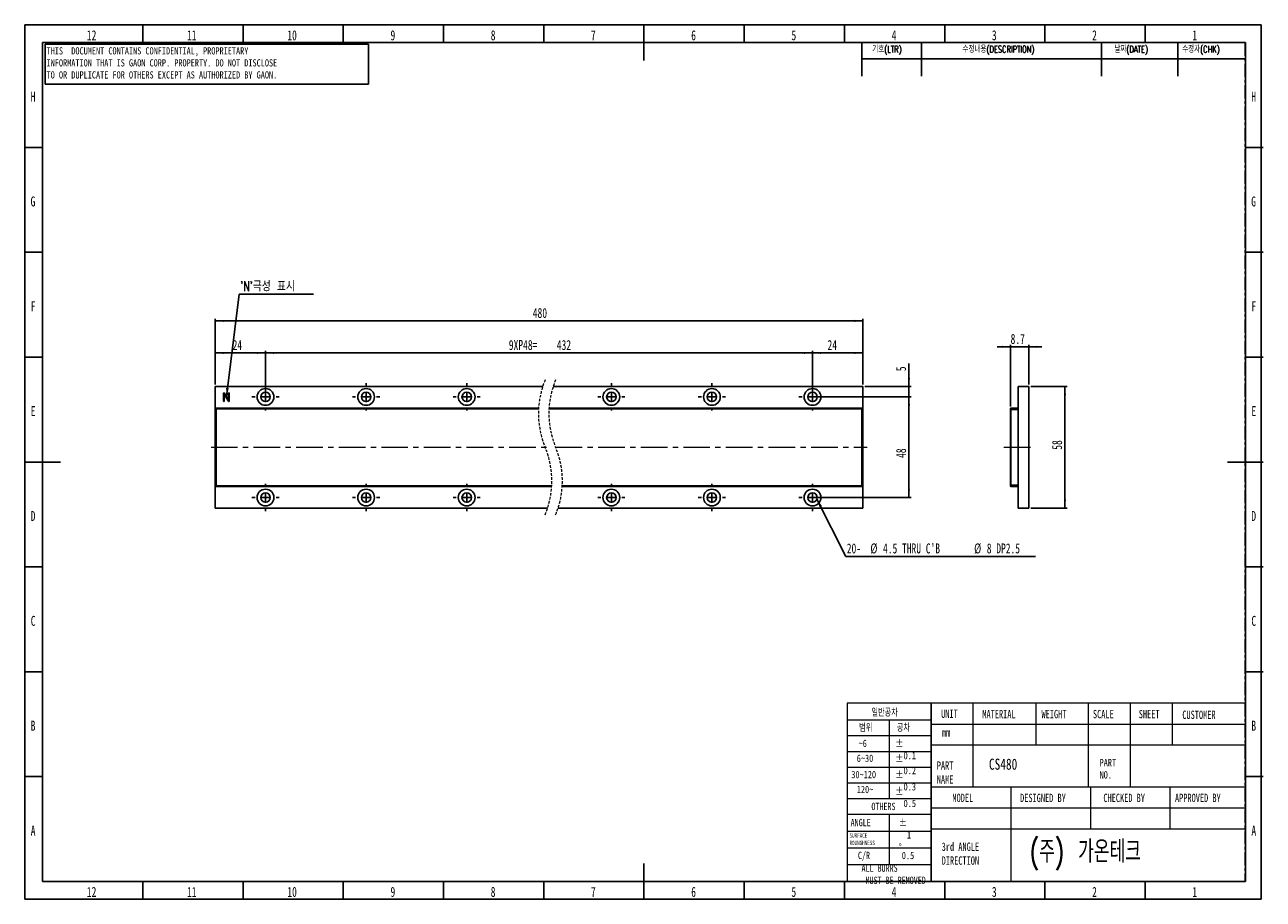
# Model space of a CAD drawing. Header units: millimetres. Extents: x 1 to 593, y 1 to 419.
import ezdxf

# ---------------------------------------------------------------- set-up
doc = ezdxf.new("R2010")
doc.units = ezdxf.units.MM
for name, pattern in [('CENTER', [10.16, 6.35, -1.27, 1.27, -1.27]), ('CENTERX2', [20.32, 12.7, -2.54, 2.54, -2.54]), ('HIDDEN', [1.905, 1.27, -0.635])]:
    doc.linetypes.add(name, pattern=pattern)
for name, color, linetype in [('CENTER_LINE', 1, 'CENTER'), ('DIM', 7, 'Continuous'), ('FORMAT', 7, 'Continuous')]:
    doc.layers.add(name, color=color, linetype=linetype)
doc.styles.add('SLDTEXTSTYLE0', font='TXT', dxfattribs={"width": 0.7})
doc.styles.add('SLDTEXTSTYLE1', font='TXT', dxfattribs={"width": 0.75})
doc.styles.add('SLDTEXTSTYLE2', font='TXT', dxfattribs={"width": 0.7, "bigfont": 'bigfont'})
doc.styles.add('SLDTEXTSTYLE3', font='TXT', dxfattribs={"width": 0.694444})
doc.dimstyles.new('SLDDIMSTYLE0', dxfattribs={"dimtxt": 5.45083, "dimasz": 4, "dimexe": 0, "dimexo": 0.0625, "dimgap": 1.362708, "dimtad": 1, "dimrnd": 1e-09, "dimzin": 12, "dimdsep": 46, "dimtxsty": 'SLDTEXTSTYLE0', "dimsah": 1, "dimcen": 0.09, "dimadec": 0, "dimazin": 3, "dimtfac": 1, "dimtofl": 0, "dimtmove": 0, "dimatfit": 3, "dimfxl": 0, "dimfrac": 2, "dimtolj": 1, "dimtzin": 12, "dimarcsym": 0})
doc.dimstyles.new('SLDDIMSTYLE1', dxfattribs={"dimtxt": 5.45083, "dimasz": 4, "dimexe": 0, "dimexo": 0.0625, "dimgap": 1.362708, "dimtad": 1, "dimrnd": 1e-09, "dimzin": 12, "dimdsep": 46, "dimtxsty": 'SLDTEXTSTYLE0', "dimsah": 1, "dimcen": 0.09, "dimadec": 0, "dimazin": 3, "dimtfac": 1, "dimtmove": 0, "dimatfit": 0, "dimfxl": 0, "dimfrac": 2, "dimtolj": 1, "dimtzin": 12, "dimarcsym": 0})
doc.dimstyles.new('SLDDIMSTYLE2', dxfattribs={"dimtxt": 0.18, "dimasz": 4, "dimexe": 0, "dimexo": 0.0625, "dimgap": 0, "dimtad": 0, "dimtih": 1, "dimtoh": 1, "dimdec": 0, "dimrnd": 1e-09, "dimzin": 0, "dimdsep": 46, "dimtxsty": 'Standard', "dimsah": 1, "dimcen": 0.09, "dimadec": 0, "dimazin": 0, "dimtfac": 4, "dimtdec": 0, "dimtofl": 0, "dimtmove": 0, "dimatfit": 3, "dimfxl": 0, "dimfrac": 2, "dimtolj": 1, "dimtzin": 0, "dimarcsym": 0})

# ---------------------------------------------------------------- blocks, each defined once
blk = doc.blocks.new('_D')
at = {"layer": 'DIM'}
for p, q in [((92.39, 247.03), (92.39, 278.3)), ((401.43, 247.03), (401.43, 278.3)), ((92.39, 277.3), (401.43, 277.3))]:
    blk.add_line(p, q, dxfattribs=at)
for points in [[(92.39, 277.3), (96.39, 276.8), (96.39, 277.8)], [(401.43, 277.3), (397.43, 277.8), (397.43, 276.8)]]:
    blk.add_solid(points, dxfattribs=at)
at = {"layer": 'DIM', "insert": (243.94, 283.44), "char_height": 4.762, "attachment_point": 1, "style": 'SLDTEXTSTYLE0'}
blk.add_mtext('480', dxfattribs=at)
blk = doc.blocks.new('_D_1')
at = {"layer": 'DIM'}
for p, q in [((92.39, 247.03), (92.39, 263.03)), ((92.39, 262.03), (116.39, 262.03)), ((116.39, 242.03), (116.39, 263.03))]:
    blk.add_line(p, q, dxfattribs=at)
for points in [[(92.39, 262.03), (96.39, 261.53), (96.39, 262.53)], [(116.39, 262.03), (112.39, 262.53), (112.39, 261.53)]]:
    blk.add_solid(points, dxfattribs=at)
at = {"layer": 'DIM', "insert": (100.66, 268.17), "char_height": 4.762, "attachment_point": 1, "style": 'SLDTEXTSTYLE0'}
blk.add_mtext('24', dxfattribs=at)
blk = doc.blocks.new('_D_2')
at = {"layer": 'DIM'}
for p, q in [((116.39, 242.03), (116.39, 263.03)), ((116.39, 262.03), (377.43, 262.03)), ((377.43, 242.03), (377.43, 263.03))]:
    blk.add_line(p, q, dxfattribs=at)
for points in [[(116.39, 262.03), (120.39, 261.53), (120.39, 262.53)], [(377.43, 262.03), (373.43, 262.53), (373.43, 261.53)]]:
    blk.add_solid(points, dxfattribs=at)
at = {"layer": 'DIM', "char_height": 4.762, "attachment_point": 1, "style": 'SLDTEXTSTYLE0'}
for s, insert in [('9XP48=', (232.49, 268.17)), ('432', (255.39, 268.17))]:
    blk.add_mtext(s, dxfattribs=dict(at, insert=insert))
blk = doc.blocks.new('_D_3')
at = {"layer": 'DIM'}
for p, q in [((423.43, 246.03), (423.43, 256.94)), ((402.43, 246.03), (424.43, 246.03)), ((423.43, 241.03), (423.43, 246.03)), ((378.43, 241.03), (424.43, 241.03)), ((423.43, 241.03), (423.43, 234.68))]:
    blk.add_line(p, q, dxfattribs=at)
for points in [[(423.43, 246.03), (423.93, 250.03), (422.93, 250.03)], [(423.43, 241.03), (422.93, 237.03), (423.93, 237.03)]]:
    blk.add_solid(points, dxfattribs=at)
at = {"layer": 'DIM', "insert": (417.29, 253.3), "char_height": 4.76, "attachment_point": 1, "rotation": 90, "style": 'SLDTEXTSTYLE0'}
blk.add_mtext('5', dxfattribs=at)
blk = doc.blocks.new('_D_4')
at = {"layer": 'DIM'}
for p, q in [((378.43, 241.03), (424.43, 241.03)), ((423.43, 241.03), (423.43, 193.03)), ((378.43, 193.03), (424.43, 193.03))]:
    blk.add_line(p, q, dxfattribs=at)
for points in [[(423.43, 241.03), (422.93, 237.03), (423.93, 237.03)], [(423.43, 193.03), (423.93, 197.03), (422.93, 197.03)]]:
    blk.add_solid(points, dxfattribs=at)
at = {"layer": 'DIM', "insert": (417.29, 211.94), "char_height": 4.762, "attachment_point": 1, "rotation": 90, "style": 'SLDTEXTSTYLE0'}
blk.add_mtext('48', dxfattribs=at)
blk = doc.blocks.new('_D_5')
at = {"layer": 'DIM'}
for p, q in [((377.43, 242.03), (377.43, 263.03)), ((377.43, 262.03), (401.43, 262.03)), ((401.43, 247.03), (401.43, 263.03))]:
    blk.add_line(p, q, dxfattribs=at)
for points in [[(377.43, 262.03), (381.43, 261.53), (381.43, 262.53)], [(401.43, 262.03), (397.43, 262.53), (397.43, 261.53)]]:
    blk.add_solid(points, dxfattribs=at)
at = {"layer": 'DIM', "insert": (384.57, 268.17), "char_height": 4.762, "attachment_point": 1, "style": 'SLDTEXTSTYLE0'}
blk.add_mtext('24', dxfattribs=at)
blk = doc.blocks.new('SW_NOTE_0')
at = {"layer": 'DIM', "color": 0}
blk.add_line((90.47, 0), (0, 0), dxfattribs=at)
at = {"layer": 'DIM', "color": 0, "attachment_point": 1, "style": 'SLDTEXTSTYLE0'}
for s, insert, char_height in [('20-', (0.38, 6.26), 4.762), ('%%c', (11.64, 6.26), 4.762), ("4.5 THRU C'B", (17.67, 6.26), 4.7625), ('%%c', (61.16, 6.26), 4.762), ('8 DP2.5', (67.19, 6.26), 4.762)]:
    blk.add_mtext(s, dxfattribs=dict(at, insert=insert, char_height=char_height))
blk = doc.blocks.new('SW_NOTE_0_1')
at = {"layer": 'DIM', "color": 0}
blk.add_line((35.43, 0), (0, 0), dxfattribs=at)
at = {"layer": 'DIM', "color": 0, "insert": (0.46, 6.23), "char_height": 4.762, "attachment_point": 1, "style": 'SLDTEXTSTYLE2'}
blk.add_mtext("'N'극성 표시", dxfattribs=at)
blk = doc.blocks.new('SW_CENTERMARKSYMBOL_0')
at = {"layer": 'DIM', "color": 0}
for p, q in [((-48, 5), (-48, 6.5)), ((0, 5), (0, 6.5)), ((48, 5), (48, 6.5)), ((117.03, 5), (117.03, 6.5)), ((165.03, 5), (165.03, 6.5)), ((213.03, 5), (213.03, 6.5)), ((-53, 0), (-54.5, 0)), ((-48, 0), (-50.5, 0)), ((-48, 0), (-48, 2.5)), ((-48, 0), (-48, -2.5)), ((-48, 0), (-45.5, 0)), ((-43, 0), (-41.5, 0)), ((-5, 0), (-6.5, 0)), ((0, 0), (-2.5, 0)), ((0, 0), (0, 2.5)), ((0, 0), (0, -2.5)), ((0, 0), (2.5, 0)), ((5, 0), (6.5, 0)), ((43, 0), (41.5, 0)), ((48, 0), (45.5, 0)), ((48, 0), (48, 2.5)), ((48, 0), (48, -2.5)), ((48, 0), (50.5, 0)), ((53, 0), (54.5, 0)), ((112.03, 0), (110.53, 0)), ((117.03, 0), (114.53, 0)), ((117.03, 0), (117.03, 2.5)), ((117.03, 0), (117.03, -2.5)), ((117.03, 0), (119.53, 0)), ((122.03, 0), (123.53, 0)), ((160.03, 0), (158.53, 0)), ((165.03, 0), (162.53, 0)), ((165.03, 0), (165.03, 2.5)), ((165.03, 0), (165.03, -2.5)), ((165.03, 0), (167.53, 0)), ((170.03, 0), (171.53, 0)), ((208.03, 0), (206.53, 0)), ((213.03, 0), (210.53, 0)), ((213.03, 0), (213.03, 2.5)), ((213.03, 0), (213.03, -2.5)), ((213.03, 0), (215.53, 0)), ((218.03, 0), (219.53, 0)), ((-48, -5), (-48, -6.5)), ((0, -5), (0, -6.5)), ((48, -5), (48, -6.5)), ((117.03, -5), (117.03, -6.5)), ((165.03, -5), (165.03, -6.5)), ((213.03, -5), (213.03, -6.5))]:
    blk.add_line(p, q, dxfattribs=at)
blk = doc.blocks.new('SW_CENTERMARKSYMBOL_1')
at = {"layer": 'DIM', "color": 0}
for p, q in [((-48, 5), (-48, 6.5)), ((0, 5), (0, 6.5)), ((48, 5), (48, 6.5)), ((117.03, 5), (117.03, 6.5)), ((165.03, 5), (165.03, 6.5)), ((213.03, 5), (213.03, 6.5)), ((-53, 0), (-54.5, 0)), ((-48, 0), (-50.5, 0)), ((-48, 0), (-48, 2.5)), ((-48, 0), (-48, -2.5)), ((-48, 0), (-45.5, 0)), ((-43, 0), (-41.5, 0)), ((-5, 0), (-6.5, 0)), ((0, 0), (-2.5, 0)), ((0, 0), (0, 2.5)), ((0, 0), (0, -2.5)), ((0, 0), (2.5, 0)), ((5, 0), (6.5, 0)), ((43, 0), (41.5, 0)), ((48, 0), (45.5, 0)), ((48, 0), (48, 2.5)), ((48, 0), (48, -2.5)), ((48, 0), (50.5, 0)), ((53, 0), (54.5, 0)), ((112.03, 0), (110.53, 0)), ((117.03, 0), (114.53, 0)), ((117.03, 0), (117.03, 2.5)), ((117.03, 0), (117.03, -2.5)), ((117.03, 0), (119.53, 0)), ((122.03, 0), (123.53, 0)), ((160.03, 0), (158.53, 0)), ((165.03, 0), (162.53, 0)), ((165.03, 0), (165.03, 2.5)), ((165.03, 0), (165.03, -2.5)), ((165.03, 0), (167.53, 0)), ((170.03, 0), (171.53, 0)), ((208.03, 0), (206.53, 0)), ((213.03, 0), (210.53, 0)), ((213.03, 0), (213.03, 2.5)), ((213.03, 0), (213.03, -2.5)), ((213.03, 0), (215.53, 0)), ((218.03, 0), (219.53, 0)), ((-48, -5), (-48, -6.5)), ((0, -5), (0, -6.5)), ((48, -5), (48, -6.5)), ((117.03, -5), (117.03, -6.5)), ((165.03, -5), (165.03, -6.5)), ((213.03, -5), (213.03, -6.5))]:
    blk.add_line(p, q, dxfattribs=at)
blk = doc.blocks.new('_D_6')
at = {"layer": 'DIM'}
for p, q in [((481.57, 246.03), (498.88, 246.03)), ((497.88, 188.03), (497.88, 246.03)), ((481.57, 188.03), (498.88, 188.03))]:
    blk.add_line(p, q, dxfattribs=at)
for points in [[(497.88, 246.03), (497.38, 242.03), (498.38, 242.03)], [(497.88, 188.03), (498.38, 192.03), (497.38, 192.03)]]:
    blk.add_solid(points, dxfattribs=at)
at = {"layer": 'DIM', "insert": (491.74, 215.85), "char_height": 4.762, "attachment_point": 1, "rotation": 90, "style": 'SLDTEXTSTYLE0'}
blk.add_mtext('58', dxfattribs=at)
blk = doc.blocks.new('_D_7')
at = {"layer": 'DIM'}
for p, q in [((471.87, 264.93), (465.52, 264.93)), ((471.87, 236.43), (471.87, 265.93)), ((471.87, 264.93), (480.57, 264.93)), ((480.57, 247.03), (480.57, 265.93)), ((480.57, 264.93), (486.92, 264.93))]:
    blk.add_line(p, q, dxfattribs=at)
for points in [[(471.87, 264.93), (467.87, 265.43), (467.87, 264.43)], [(480.57, 264.93), (484.57, 264.43), (484.57, 265.43)]]:
    blk.add_solid(points, dxfattribs=at)
at = {"layer": 'DIM', "insert": (471.95, 271.07), "char_height": 4.762, "attachment_point": 1, "style": 'SLDTEXTSTYLE0'}
blk.add_mtext('8.7', dxfattribs=at)

msp = doc.modelspace()

# ---------------------------------------------------------------- linework, layer by layer
at = {"color": 7, "linetype": 'Continuous', "lineweight": 25}
for p, q in [((57.833, 410), (57.833, 418.5)), ((105.667, 410), (105.667, 418.5)), ((153.5, 410), (153.5, 418.5)), ((201.333, 410), (201.333, 418.5)), ((249.167, 410), (249.167, 418.5)), ((297, 418.501), (297, 401.499)), ((344.833, 410), (344.833, 418.5)), ((392.667, 410), (392.667, 418.5)), ((440.5, 410), (440.5, 418.5)), ((488.333, 410), (488.333, 418.5)), ((536.167, 410), (536.167, 418.5)), ((10, 10), (10, 410)), ((10, 410), (584, 410)), ((584, 410), (584, 10)), ((10, 360), (1.5, 360)), ((584, 360), (592.5, 360)), ((10, 310), (1.5, 310)), ((584, 310), (592.5, 310)), ((10, 260), (1.5, 260)), ((584, 260), (592.5, 260)), ((92.392, 246.026), (92.392, 188.026)), ((248.657, 246.026), (92.392, 246.026)), ((96.386, 242.72), (96.386, 239.114)), ((96.732, 239.1), (96.732, 242.334)), ((96.732, 242.334), (98.46, 239.422)), ((96.979, 242.558), (96.796, 242.818)), ((98.756, 239.516), (96.979, 242.558)), ((98.756, 242.787), (98.756, 239.516)), ((99.102, 239.141), (99.102, 242.787)), ((401.426, 246.026), (253.657, 246.026)), ((401.426, 188.026), (401.426, 246.026)), ((475.566, 188.026), (475.566, 246.026)), ((475.566, 246.026), (480.566, 246.026)), ((480.566, 188.026), (480.566, 246.026)), ((98.46, 239.422), (98.755, 238.996)), ((246.695, 235.726), (92.892, 235.726)), ((92.892, 235.726), (92.892, 235.426)), ((246.678, 235.426), (92.892, 235.426)), ((92.892, 235.426), (92.892, 198.626)), ((400.926, 235.426), (251.678, 235.426)), ((400.926, 235.726), (251.695, 235.726)), ((400.926, 235.726), (400.926, 235.426)), ((400.926, 235.426), (400.926, 198.626)), ((472.066, 235.426), (471.866, 235.426)), ((471.866, 235.426), (471.866, 198.626)), ((472.066, 235.426), (472.066, 198.626)), ((472.066, 235.026), (475.566, 235.026)), ((472.166, 235.726), (472.166, 235.526)), ((475.266, 235.726), (472.166, 235.726)), ((475.266, 235.526), (472.166, 235.526)), ((475.266, 235.526), (475.266, 235.726)), ((1.499, 210), (18.501, 210)), ((592.501, 210), (575.499, 210)), ((252.985, 198.626), (92.892, 198.626)), ((92.892, 198.626), (92.892, 198.326)), ((252.967, 198.326), (92.892, 198.326)), ((400.926, 198.326), (257.967, 198.326)), ((400.926, 198.626), (257.985, 198.626)), ((400.926, 198.626), (400.926, 198.326)), ((471.866, 198.626), (472.066, 198.626)), ((472.066, 199.026), (475.566, 199.026)), ((472.166, 198.526), (472.166, 198.326)), ((472.166, 198.526), (475.266, 198.526)), ((472.166, 198.326), (475.266, 198.326)), ((475.266, 198.326), (475.266, 198.526)), ((92.392, 188.026), (251.006, 188.026)), ((256.006, 188.026), (401.426, 188.026)), ((475.566, 188.026), (480.566, 188.026)), ((10, 160), (1.5, 160)), ((584, 160), (592.5, 160)), ((10, 110), (1.5, 110)), ((584, 110), (592.5, 110)), ((10, 60), (1.5, 60)), ((584, 60), (592.5, 60)), ((297, 1.499), (297, 18.501)), ((584, 10), (10, 10)), ((57.833, 10), (57.833, 1.5)), ((105.667, 10), (105.667, 1.5)), ((153.5, 10), (153.5, 1.5)), ((201.333, 10), (201.333, 1.5)), ((249.167, 10), (249.167, 1.5)), ((344.833, 10), (344.833, 1.5)), ((392.667, 10), (392.667, 1.5)), ((440.5, 10), (440.5, 1.5)), ((488.333, 10), (488.333, 1.5)), ((536.167, 10), (536.167, 1.5))]:
    msp.add_line(p, q, dxfattribs=at)
at = {"color": 7, "linetype": 'Continuous', "lineweight": 18}
for p, q in [((434, 95), (394, 95)), ((394, 95), (394, 10)), ((583.884, 95), (434, 95)), ((434, 95), (434, 10)), ((434, 10), (434, 95)), ((454, 95), (454, 75)), ((484, 95), (484, 75)), ((509, 95), (509, 75)), ((529, 95), (529, 75)), ((549, 95), (549, 75)), ((583.884, 95), (583.884, 10)), ((394, 87), (434, 87)), ((414, 87), (414, 49.5)), ((434, 85), (583.972, 85)), ((394, 79.5), (434, 79.5)), ((394, 72), (434, 72)), ((583.972, 75), (434, 75)), ((454, 75), (454, 55)), ((509, 75), (509, 55)), ((529, 75), (529, 55)), ((394, 64.5), (434, 64.5)), ((394, 57), (434, 57)), ((584, 55), (434, 55)), ((472, 55), (472, 45)), ((510, 55), (510, 45)), ((548, 55), (548, 45)), ((394, 49.5), (434, 49.5)), ((394, 42), (434, 42)), ((414, 42), (414, 18)), ((434, 45), (583.884, 45)), ((472, 45), (472, 10)), ((510, 45), (510, 35)), ((548, 45), (548, 35)), ((394, 34), (434, 34)), ((434, 35), (583.884, 35)), ((394, 26), (434, 26)), ((394, 18), (434, 18)), ((394, 10), (434, 10)), ((583.884, 10), (434, 10))]:
    msp.add_line(p, q, dxfattribs=at)
at = {"color": 7, "linetype": 'Continuous', "lineweight": 25}
for centre, radius in [((116.392, 241.026), 4), ((116.392, 241.026), 2.25), ((164.392, 241.026), 4), ((164.392, 241.026), 2.25), ((212.392, 241.026), 4), ((212.392, 241.026), 2.25), ((281.426, 241.026), 4), ((281.426, 241.026), 2.25), ((329.426, 241.026), 4), ((329.426, 241.026), 2.25), ((377.426, 241.026), 4), ((377.426, 241.026), 2.25), ((116.392, 193.026), 4), ((116.392, 193.026), 2.25), ((164.392, 193.026), 4), ((164.392, 193.026), 2.25), ((212.392, 193.026), 4), ((212.392, 193.026), 2.25), ((281.426, 193.026), 4), ((281.426, 193.026), 2.25), ((329.426, 193.026), 4), ((329.426, 193.026), 2.25), ((377.426, 193.026), 4), ((377.426, 193.026), 2.25)]:
    msp.add_circle(centre, radius, dxfattribs=at)
at = {"color": 7, "linetype": 'HIDDEN', "lineweight": 18}
for centre, radius, start, end in [((288.441, 233.114), 41.827, 157.380135, 202.619865), ((293.441, 233.114), 41.828, 157.380135, 202.619865), ((211.221, 200.939), 41.828, 337.380135, 22.619865), ((216.221, 200.939), 41.828, 337.380135, 22.619865)]:
    msp.add_arc(centre, radius, start, end, dxfattribs=at)
at = {"color": 7, "linetype": 'Continuous', "lineweight": 25}
for centre, radius, start, end in [((472.166, 235.426), 0.3, 90, 180), ((472.166, 235.426), 0.1, 90, 180), ((472.166, 198.626), 0.3, 180, 270), ((472.166, 198.626), 0.1, 180, 270)]:
    msp.add_arc(centre, radius, start, end, dxfattribs=at)
for points, knots in [([(96.547, 242.928), (96.521, 242.921), (96.468, 242.908), (96.395, 242.835), (96.389, 242.764), (96.386, 242.72)], [0, 0, 0, 0, 0.2810787, 0.5606872, 1, 1, 1, 1]), ([(96.796, 242.818), (96.779, 242.839), (96.746, 242.882), (96.66, 242.931), (96.59, 242.929), (96.547, 242.928)], [0, 0, 0, 0, 0.2805662, 0.5612002, 1, 1, 1, 1]), ([(98.806, 242.897), (98.79, 242.879), (98.761, 242.848), (98.758, 242.806), (98.756, 242.787)], [0, 0, 0, 0, 0.5587492, 1, 1, 1, 1]), ([(98.926, 242.928), (98.902, 242.926), (98.86, 242.924), (98.822, 242.905), (98.806, 242.897)], [0, 0, 0, 0, 0.5593626, 1, 1, 1, 1]), ([(99.047, 242.891), (99.026, 242.903), (98.988, 242.925), (98.945, 242.927), (98.926, 242.928)], [0, 0, 0, 0, 0.5580126, 1, 1, 1, 1]), ([(99.102, 242.787), (99.099, 242.811), (99.094, 242.853), (99.062, 242.88), (99.047, 242.891)], [0, 0, 0, 0, 0.558871, 1, 1, 1, 1]), ([(96.386, 239.114), (96.388, 239.086), (96.391, 239.036), (96.422, 238.997), (96.435, 238.979)], [0, 0, 0, 0, 0.5599874, 1, 1, 1, 1]), ([(96.435, 238.979), (96.455, 238.964), (96.491, 238.936), (96.536, 238.93), (96.556, 238.928)], [0, 0, 0, 0, 0.5590336, 1, 1, 1, 1]), ([(96.556, 238.928), (96.58, 238.929), (96.622, 238.931), (96.66, 238.951), (96.677, 238.959)], [0, 0, 0, 0, 0.559335, 1, 1, 1, 1]), ([(96.677, 238.959), (96.695, 238.983), (96.728, 239.024), (96.73, 239.077), (96.732, 239.1)], [0, 0, 0, 0, 0.5589119, 1, 1, 1, 1]), ([(98.755, 238.996), (98.769, 238.979), (98.796, 238.945), (98.871, 238.918), (98.926, 238.924), (98.96, 238.928)], [0, 0, 0, 0, 0.27980216, 0.56069405, 1, 1, 1, 1]), ([(98.96, 238.928), (98.985, 238.936), (99.035, 238.954), (99.094, 239.032), (99.099, 239.1), (99.102, 239.141)], [0, 0, 0, 0, 0.28053586, 0.56040513, 1, 1, 1, 1])]:
    msp.add_open_spline(points, degree=3, knots=knots, dxfattribs=at)
at = {"layer": 'CENTER_LINE'}
for p, q in [((13.577, 410), (583.884, 410)), ((583.884, 410), (583.884, 10)), ((13.577, 10), (583.884, 10))]:
    msp.add_line(p, q, dxfattribs=at)
at = {"layer": 'DIM'}
for p, q in [((11.158, 409.296), (165.544, 409.296)), ((11.158, 409.296), (11.158, 390.12)), ((165.544, 409.296), (165.544, 390.12)), ((400.884, 410), (400.884, 393.95)), ((429.384, 410), (429.384, 393.95)), ((515.322, 409.905), (515.322, 393.95)), ((551.78, 410), (551.78, 393.95)), ((400.884, 402.2), (583.884, 402.2)), ((11.158, 390.12), (165.544, 390.12))]:
    msp.add_line(p, q, dxfattribs=at)
at = {"layer": 'DIM', "linetype": 'CENTERX2', "lineweight": 18}
for p, q in [((90.392, 217.026), (251.989, 217.026)), ((254.831, 217.026), (403.426, 217.026)), ((468.77, 217.026), (482.566, 217.026))]:
    msp.add_line(p, q, dxfattribs=at)
at = {"layer": 'FORMAT'}
for p, q in [((1.5, 418.5), (591.5, 418.5)), ((1.5, 418.5), (1.5, 1.5)), ((591.5, 418.5), (591.5, 1.5)), ((1.5, 1.5), (591.5, 1.5))]:
    msp.add_line(p, q, dxfattribs=at)

# ---------------------------------------------------------------- block references
at = {"layer": 'DIM'}
for name, p in [('SW_NOTE_0_1', (103.835, 289.968)), ('SW_CENTERMARKSYMBOL_0', (164.392, 241.026)), ('SW_CENTERMARKSYMBOL_1', (164.392, 193.026)), ('SW_NOTE_0', (393.384, 164.909))]:
    msp.add_blockref(name, p, dxfattribs=at)

# ---------------------------------------------------------------- texts
at = {"color": 7, "linetype": 'Continuous', "lineweight": 0}
for s, insert, char_height, attachment_point, style in [('12', (33.4, 415.879), 4.7625, 2, 'SLDTEXTSTYLE0'), ('11', (81.233, 415.879), 4.7625, 2, 'SLDTEXTSTYLE0'), ('10', (129.066, 415.879), 4.7625, 2, 'SLDTEXTSTYLE0'), ('9', (177.158, 415.879), 4.762, 2, 'SLDTEXTSTYLE0'), ('8', (224.991, 415.879), 4.762, 2, 'SLDTEXTSTYLE0'), ('7', (272.825, 415.879), 4.762, 2, 'SLDTEXTSTYLE0'), ('6', (320.658, 415.879), 4.762, 2, 'SLDTEXTSTYLE0'), ('5', (368.491, 415.879), 4.762, 2, 'SLDTEXTSTYLE0'), ('4', (416.325, 415.879), 4.762, 2, 'SLDTEXTSTYLE0'), ('3', (464.158, 415.879), 4.762, 2, 'SLDTEXTSTYLE0'), ('2', (511.991, 415.879), 4.762, 2, 'SLDTEXTSTYLE0'), ('1', (559.825, 415.879), 4.762, 2, 'SLDTEXTSTYLE0'), ('H', (5.44, 386.629), 4.762, 2, 'SLDTEXTSTYLE0'), ('H', (587.94, 386.629), 4.762, 2, 'SLDTEXTSTYLE0'), ('G', (5.391, 336.629), 4.762, 2, 'SLDTEXTSTYLE0'), ('G', (587.891, 336.629), 4.762, 2, 'SLDTEXTSTYLE0'), ('F', (5.495, 286.629), 4.762, 2, 'SLDTEXTSTYLE0'), ('F', (587.995, 286.629), 4.762, 2, 'SLDTEXTSTYLE0'), ('E', (5.477, 236.629), 4.762, 2, 'SLDTEXTSTYLE0'), ('E', (587.977, 236.629), 4.762, 2, 'SLDTEXTSTYLE0'), ('D', (5.466, 186.629), 4.762, 2, 'SLDTEXTSTYLE0'), ('D', (587.966, 186.629), 4.762, 2, 'SLDTEXTSTYLE0'), ('C', (5.479, 136.629), 4.762, 2, 'SLDTEXTSTYLE0'), ('C', (587.979, 136.629), 4.762, 2, 'SLDTEXTSTYLE0'), ('일반공차', (405.526, 92.147), 3.5, 1, 'SLDTEXTSTYLE2'), ('UNIT', (438.791, 91.959), 3.9687, 1, 'SLDTEXTSTYLE0'), ('MATERIAL', (458.46, 91.77), 3.9687, 1, 'SLDTEXTSTYLE0'), ('WEIGHT', (486.7, 91.77), 3.9687, 1, 'SLDTEXTSTYLE0'), ('SCALE', (511.232, 91.77), 3.9687, 1, 'SLDTEXTSTYLE0'), ('SHEET', (533.106, 91.77), 3.9687, 1, 'SLDTEXTSTYLE0'), ('CUSTOMER', (553.885, 91.445), 3.9687, 1, 'SLDTEXTSTYLE0'), ('B', (5.463, 86.629), 4.762, 2, 'SLDTEXTSTYLE0'), ('범위', (399.674, 84.895), 3.5, 1, 'SLDTEXTSTYLE2'), ('공차', (417.635, 84.895), 3.5, 1, 'SLDTEXTSTYLE2'), ('B', (587.963, 86.629), 4.762, 2, 'SLDTEXTSTYLE0'), ('~6', (399.413, 77.596), 3.5, 1, 'SLDTEXTSTYLE1'), ('%%p^J  0.1', (416.897, 77.596), 3.5, 1, 'SLDTEXTSTYLE3'), ('mm', (439.192, 83.016), 3.9687, 1, 'SLDTEXTSTYLE0'), ('6~30', (398.542, 70.458), 3.5, 1, 'SLDTEXTSTYLE1'), ('%%p^J  0.2', (416.897, 70.458), 3.5, 1, 'SLDTEXTSTYLE3'), ('PART^JNAME', (436.721, 67.208), 3.9687, 1, 'SLDTEXTSTYLE0'), ('CS480', (461.621, 68.543), 5.2917, 1, 'SLDTEXTSTYLE1'), ('PART^JNO.', (514.421, 68.37), 3.5, 1, 'SLDTEXTSTYLE1'), ('30~120', (395.956, 62.706), 3.5, 1, 'SLDTEXTSTYLE1'), ('%%p^J  0.3', (416.897, 62.706), 3.5, 1, 'SLDTEXTSTYLE3'), ('120~', (398.542, 55.608), 3.5, 1, 'SLDTEXTSTYLE1'), ('%%p^J  0.5', (416.897, 54.789), 3.5, 1, 'SLDTEXTSTYLE3'), ('OTHERS', (405.526, 47.497), 3.5, 1, 'SLDTEXTSTYLE0'), ('MODEL', (444.168, 51.802), 3.9687, 1, 'SLDTEXTSTYLE0'), ('DESIGNED BY', (476.478, 51.802), 3.96875, 1, 'SLDTEXTSTYLE0'), ('CHECKED BY', (516.218, 51.802), 3.9687, 1, 'SLDTEXTSTYLE0'), ('APPROVED BY', (550.382, 51.802), 3.96875, 1, 'SLDTEXTSTYLE0'), ('A', (5.485, 36.629), 4.762, 2, 'SLDTEXTSTYLE0'), ('ANGLE', (395.605, 39.807), 3.5, 1, 'SLDTEXTSTYLE0'), ('%%p^J  1^J%%d', (418.553, 39.781), 3.5, 1, 'SLDTEXTSTYLE1'), ('A', (587.985, 36.629), 4.762, 2, 'SLDTEXTSTYLE0'), ('SURFACE^JROUNGHNESS', (395.072, 32.954), 2.11667, 1, 'SLDTEXTSTYLE0'), ('(주) 가온테크', (481.188, 29.519), 10.5833, 1, 'SLDTEXTSTYLE2'), ('C/R', (399.086, 24.136), 3.5, 1, 'SLDTEXTSTYLE0'), ('0.5', (420.035, 24.111), 3.5, 1, 'SLDTEXTSTYLE1'), ('3rd ANGLE^JDIRECTION', (439.047, 28.534), 3.96875, 1, 'SLDTEXTSTYLE0'), ('ALL BURRS^J MUST BE REMOVED', (400.802, 18.082), 3.5, 1, 'SLDTEXTSTYLE0'), ('12', (33.4, 7.379), 4.7625, 2, 'SLDTEXTSTYLE0'), ('11', (81.233, 7.379), 4.7625, 2, 'SLDTEXTSTYLE0'), ('10', (129.066, 7.379), 4.7625, 2, 'SLDTEXTSTYLE0'), ('9', (177.158, 7.379), 4.762, 2, 'SLDTEXTSTYLE0'), ('8', (224.991, 7.379), 4.762, 2, 'SLDTEXTSTYLE0'), ('7', (272.825, 7.379), 4.762, 2, 'SLDTEXTSTYLE0'), ('6', (320.658, 7.379), 4.762, 2, 'SLDTEXTSTYLE0'), ('5', (368.491, 7.379), 4.762, 2, 'SLDTEXTSTYLE0'), ('4', (416.325, 7.379), 4.762, 2, 'SLDTEXTSTYLE0'), ('3', (464.158, 7.379), 4.762, 2, 'SLDTEXTSTYLE0'), ('2', (511.991, 7.379), 4.762, 2, 'SLDTEXTSTYLE0'), ('1', (559.825, 7.379), 4.762, 2, 'SLDTEXTSTYLE0')]:
    msp.add_mtext(s, dxfattribs=dict(at, insert=insert, char_height=char_height, attachment_point=attachment_point, style=style))
at = {"layer": 'DIM', "attachment_point": 1}
for s, insert, char_height, style in [('THIS  DOCUMENT CONTAINS CONFIDENTIAL, PROPRIETARY ^JINFORMATION THAT IS GAON CORP. PROPERTY. DO NOT DISCLOSE ^JTO OR DUPLICATE FOR OTHERS EXCEPT AS AUTHORIZED BY GAON.', (11.906, 407.791), 3.439583, 'SLDTEXTSTYLE0'), ('기호(LTR)', (405.92, 408.389), 3.175, 'SLDTEXTSTYLE2'), ('수정내용(DESCRIPTION)', (448.986, 408.389), 3.175, 'SLDTEXTSTYLE2'), ('날짜(DATE)', (521.483, 408.389), 3.175, 'SLDTEXTSTYLE2'), ('수정자(CHK)', (553.826, 408.389), 3.175, 'SLDTEXTSTYLE2')]:
    msp.add_mtext(s, dxfattribs=dict(at, insert=insert, char_height=char_height, style=style))

# ---------------------------------------------------------------- dimensions: what is measured, and where the dimension line sits
at = {"layer": 'DIM'}
for base, p1, p2, text, picture, middle in [((401.426, 277.298), (92.392, 246.026), (401.426, 246.026), '480', '_D', (249.404, 277.298)), ((377.426, 262.026), (116.392, 241.026), (377.426, 241.026), '9XP48=432', '_D_2', (249.404, 262.026))]:
    dim = msp.add_linear_dim(base=base, p1=p1, p2=p2, text=text, dimstyle='SLDDIMSTYLE0', dxfattribs=at)
    dim.commit()
    dim.dimension.update_dxf_attribs({"geometry": picture, "text_midpoint": middle, "dimtype": 160})
for base, p1, p2, dimstyle, picture, middle in [((116.392, 262.026), (92.392, 246.026), (116.392, 241.026), 'SLDDIMSTYLE0', '_D_1', (104.299, 262.026)), ((401.426, 262.026), (377.426, 241.026), (401.426, 246.026), 'SLDDIMSTYLE0', '_D_5', (388.212, 262.026)), ((480.566, 264.926), (471.866, 235.426), (480.566, 246.026), 'SLDDIMSTYLE1', '_D_7', (476.647, 264.926))]:
    dim = msp.add_linear_dim(base=base, p1=p1, p2=p2, dimstyle=dimstyle, dxfattribs=at)
    dim.commit()
    dim.dimension.update_dxf_attribs({"geometry": picture, "text_midpoint": middle, "dimtype": 160})
for base, p1, p2, dimstyle, picture, middle in [((423.426, 246.026), (377.426, 241.026), (401.426, 246.026), 'SLDDIMSTYLE1', '_D_3', (423.426, 255.117)), ((497.876, 246.026), (480.566, 188.026), (480.566, 246.026), 'SLDDIMSTYLE0', '_D_6', (497.876, 219.494)), ((423.426, 193.026), (377.426, 241.026), (377.426, 193.026), 'SLDDIMSTYLE0', '_D_4', (423.426, 215.582))]:
    dim = msp.add_linear_dim(base=base, p1=p1, p2=p2, angle=90, dimstyle=dimstyle, dxfattribs=at)
    dim.commit()
    dim.dimension.update_dxf_attribs({"geometry": picture, "text_midpoint": middle, "dimtype": 160})

# ---------------------------------------------------------------- leaders
for points in [[(97.736, 241.263), (103.835, 289.968)], [(379.546, 192.273), (393.384, 164.909)]]:
    msp.add_leader(points, dimstyle='SLDDIMSTYLE2', dxfattribs=at)

doc.saveas('drawing.dxf')
